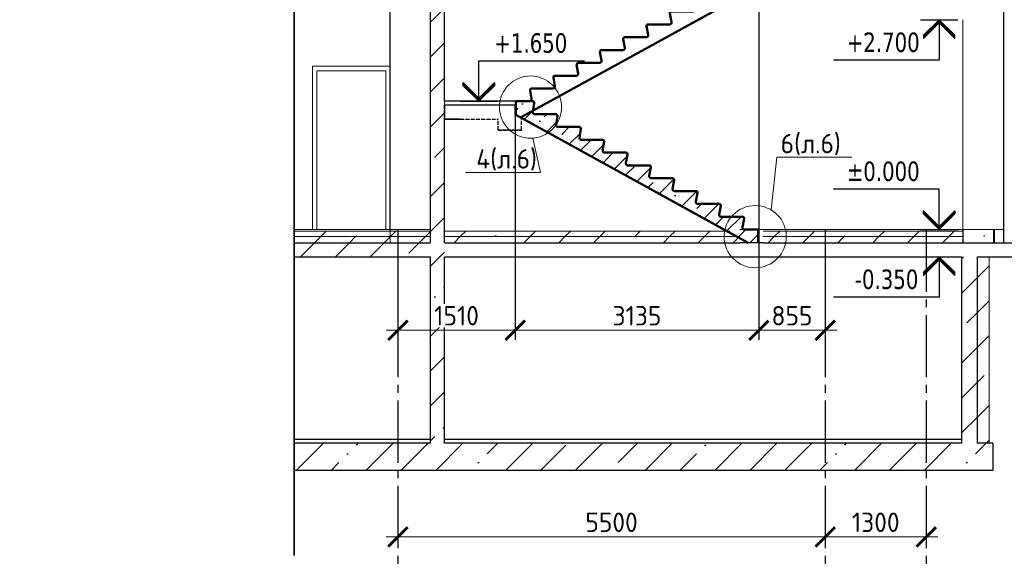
# Model space of a CAD drawing. Header units: millimetres. Extents: x 259029 to 2494469, y -731578 to -57567.
# Tile 28 of 252: x 365440 to 378113, y -698941 to -691998. Entities that reach past the tile are written whole.
import ezdxf
from ezdxf import colors
from ezdxf.entities.mleader import LeaderData, LeaderLine
from ezdxf.math import Vec2, Vec3

# ---------------------------------------------------------------- set-up
doc = ezdxf.new("R2010")
doc.units = ezdxf.units.MM
for name, pattern in [('______2', [270, 200, -70]), ('______5', [1100, 800, -100, 100, -100]), ('Б-1.1 оси$0$Б-1.1 Оси$0$GOST2.303 5', [24, 20, -1.5, 1, -1.5])]:
    doc.linetypes.add(name, pattern=pattern)
doc.layers.get('Defpoints').update_dxf_attribs({"color": 140})
for name, color, linetype, lineweight in [('Standard', 7, 'Continuous', 25), ('Общий01', 7, 'Continuous', 13), ('ОСИ', 151, 'Б-1.1 оси$0$Б-1.1 Оси$0$GOST2.303 5', 9), ('ПЛИТА', 152, 'Continuous', 35), ('РАЗРЕЗЫ', 10, 'Continuous', 60), ('Символы 0.20', 1, 'Continuous', 20), ('Стена', 7, 'Continuous', 50), ('Стена_ бетон не несущ.', 253, 'Continuous', 35), ('Стена_ бетон несущ.', 253, 'Continuous', 70)]:
    doc.layers.add(name, color=color, linetype=linetype, lineweight=lineweight)
doc.styles.add('TAHOMA', font='tahoma.ttf')
doc.styles.add('ГОСТ', font='GOST_Common.ttf')
doc.dimstyles.new('ГОСТ', dxfattribs={"dimscale": 0, "dimtxt": 2.5, "dimasz": 2.5, "dimexe": 1.25, "dimexo": 0.625, "dimtad": 1, "dimdec": 0, "dimtxsty": 'ГОСТ', "dimblk": 'ARCHTICK', "dimcen": 2.5, "dimdle": 1.5, "dimclrd": 256, "dimclre": 256, "dimclrt": 256, "dimadec": 0, "dimazin": 0, "dimtfac": 1, "dimtdec": 0, "dimtmove": 1, "dimatfit": 3, "dimfxl": 2, "dimtfill": 1, "dimlwd": 0, "dimarcsym": 0})
pattern_1 = [(45, (-451920.53, -328833), (-449.0128, 449.0128), []), (45, (-451471.5, -328833), (-449.0128, 449.0128), [793.75, -158.75, 0, -158.75])]

# ---------------------------------------------------------------- blocks, each defined once
blk = doc.blocks.new('_None')
blk = doc.blocks.new('_ArchTick')
at = {"color": 0, "linetype": 'ByBlock', "const_width": 0.15}
blk.add_lwpolyline([(-0.5, -0.5), (0.5, 0.5)], dxfattribs=at)
blk = doc.blocks.new('*D936')
at = {"layer": 'Defpoints', "color": 0, "lineweight": -2, "transparency": 16777216}
for p in [(370308, -698333), (375808, -698333), (375808, -698653)]:
    blk.add_point(p, dxfattribs=at)
at = {"layer": 'РАЗРЕЗЫ', "lineweight": -2, "transparency": 16777216}
for p, q in [((370308, -698395), (370308, -698778)), ((375808, -698395), (375808, -698778))]:
    blk.add_line(p, q, dxfattribs=at)
at = {"layer": 'РАЗРЕЗЫ', "lineweight": 0, "transparency": 16777216}
blk.add_line((370158, -698653), (375958, -698653), dxfattribs=at)
at = {"layer": 'РАЗРЕЗЫ', "lineweight": 0, "transparency": 16777216, "xscale": 250, "yscale": 250, "zscale": 250, "rotation": 180}
blk.add_blockref('_ArchTick', (370308, -698653), dxfattribs=at)
at = {"layer": 'РАЗРЕЗЫ', "lineweight": 0, "transparency": 16777216, "xscale": 250, "yscale": 250, "zscale": 250}
blk.add_blockref('_ArchTick', (375808, -698653), dxfattribs=at)
at = {"layer": 'РАЗРЕЗЫ', "lineweight": -2, "transparency": 16777216, "insert": (373058, -698465), "char_height": 250, "width": 458, "attachment_point": 5, "style": 'ГОСТ', "bg_fill": 3, "box_fill_scale": 1.1, "bg_fill_color": 256, "bg_fill_true_color": 13158600, "bg_fill_transparency": 0}
blk.add_mtext('5500', dxfattribs=at)
blk = doc.blocks.new('COMPLEX_ELEVATIONDIM_13')
at = {"layer": 'Standard', "color": 7, "linetype": 'Continuous', "lineweight": 25}
for p, q in [((11343, 15486), (11823, 15486)), ((11583, 15486), (11383, 15286)), ((11583, 15466), (11383, 15266)), ((11783, 15286), (11583, 15486)), ((11583, 15486), (11583, 14966)), ((11583, 15486), (11583, 15486)), ((11583, 15486), (11583, 15486)), ((11583, 15486), (11583, 15486)), ((11583, 15486), (11583, 15486)), ((11783, 15266), (11583, 15466)), ((11383, 15246), (11583, 15446)), ((11583, 15446), (11783, 15246)), ((11383, 15286), (11383, 15246)), ((11783, 15266), (11783, 15286)), ((11783, 15246), (11783, 15286)), ((11583, 14966), (10223, 14966)), ((11583, 13306), (10223, 13306)), ((11583, 12786), (11583, 13306)), ((11383, 12986), (11383, 13026)), ((11383, 13026), (11583, 12826)), ((11583, 12806), (11383, 13006)), ((11583, 12786), (11383, 12986)), ((11583, 12826), (11783, 13026)), ((11783, 13006), (11583, 12806)), ((11783, 12986), (11583, 12786)), ((11783, 13026), (11783, 13006)), ((11783, 13006), (11783, 12986)), ((11343, 12786), (11823, 12786)), ((11583, 12786), (11583, 12786)), ((11583, 12786), (11583, 12786)), ((11583, 12786), (11583, 12786)), ((11583, 12786), (11583, 12786)), ((11343, 12436), (11823, 12436)), ((11583, 12436), (11383, 12236)), ((11783, 12236), (11583, 12436)), ((11583, 12436), (11583, 11916)), ((11583, 12436), (11583, 12436)), ((11583, 12436), (11583, 12436)), ((11583, 12436), (11583, 12436)), ((11583, 12436), (11583, 12436)), ((11583, 12416), (11383, 12216)), ((11383, 12196), (11583, 12396)), ((11783, 12216), (11583, 12416)), ((11583, 12396), (11783, 12196)), ((11383, 12236), (11383, 12196)), ((11783, 12216), (11783, 12236)), ((11783, 12196), (11783, 12236)), ((11583, 11916), (10223, 11916))]:
    blk.add_line(p, q, dxfattribs=at)
at = {"layer": 'Standard', "color": 7, "linetype": 'Continuous', "lineweight": 25, "char_height": 250, "attachment_point": 7, "style": 'TAHOMA'}
for s, insert, width in [('\\W0.86;+2.700', (10394, 15066), 1028.16), ('\\W0.86;%%p0.000', (10394, 13406), 1028.24), ('\\W0.86;-0.350', (10498, 12016), 923.22)]:
    blk.add_mtext(s, dxfattribs=dict(at, insert=insert, width=width))
blk = doc.blocks.new('*D948')
at = {"layer": 'Defpoints', "color": 0, "lineweight": -2, "transparency": 16777216}
for p in [(374953, -691569), (375808, -695353), (374953, -695994)]:
    blk.add_point(p, dxfattribs=at)
at = {"layer": 'РАЗРЕЗЫ', "lineweight": -2, "transparency": 16777216}
for p, q in [((374953, -691631), (374953, -696119)), ((375808, -695416), (375808, -696119))]:
    blk.add_line(p, q, dxfattribs=at)
at = {"layer": 'РАЗРЕЗЫ', "lineweight": 0, "transparency": 16777216}
blk.add_line((375958, -695994), (374803, -695994), dxfattribs=at)
at = {"layer": 'РАЗРЕЗЫ', "lineweight": 0, "transparency": 16777216, "xscale": 250, "yscale": 250, "zscale": 250, "rotation": 180}
blk.add_blockref('_ArchTick', (374953, -695994), dxfattribs=at)
at = {"layer": 'РАЗРЕЗЫ', "lineweight": 0, "transparency": 16777216, "xscale": 250, "yscale": 250, "zscale": 250}
blk.add_blockref('_ArchTick', (375808, -695994), dxfattribs=at)
at = {"layer": 'РАЗРЕЗЫ', "lineweight": -2, "transparency": 16777216, "insert": (375380, -695807), "char_height": 250, "attachment_point": 5, "style": 'ГОСТ', "bg_fill": 3, "box_fill_scale": 1.1, "bg_fill_color": 256, "bg_fill_true_color": 13158600, "bg_fill_transparency": 0}
blk.add_mtext('855', dxfattribs=at)
blk = doc.blocks.new('*D949')
at = {"layer": 'Defpoints', "color": 0, "lineweight": -2, "transparency": 16777216}
for p in [(374953, -691574), (371818, -693706), (371818, -695994)]:
    blk.add_point(p, dxfattribs=at)
at = {"layer": 'РАЗРЕЗЫ', "lineweight": -2, "transparency": 16777216}
for p, q in [((374953, -691636), (374953, -696119)), ((371818, -693769), (371818, -696119))]:
    blk.add_line(p, q, dxfattribs=at)
at = {"layer": 'РАЗРЕЗЫ', "lineweight": 0, "transparency": 16777216}
blk.add_line((375103, -695994), (371668, -695994), dxfattribs=at)
at = {"layer": 'РАЗРЕЗЫ', "lineweight": 0, "transparency": 16777216, "xscale": 250, "yscale": 250, "zscale": 250, "rotation": 180}
blk.add_blockref('_ArchTick', (371818, -695994), dxfattribs=at)
at = {"layer": 'РАЗРЕЗЫ', "lineweight": 0, "transparency": 16777216, "xscale": 250, "yscale": 250, "zscale": 250}
blk.add_blockref('_ArchTick', (374953, -695994), dxfattribs=at)
at = {"layer": 'РАЗРЕЗЫ', "lineweight": -2, "transparency": 16777216, "insert": (373385, -695807), "char_height": 250, "attachment_point": 5, "style": 'ГОСТ', "bg_fill": 3, "box_fill_scale": 1.1, "bg_fill_color": 256, "bg_fill_true_color": 13158600, "bg_fill_transparency": 0}
blk.add_mtext('3135', dxfattribs=at)
blk = doc.blocks.new('*D950')
at = {"layer": 'Defpoints', "color": 0, "lineweight": -2, "transparency": 16777216}
for p in [(371818, -693170), (370308, -695271), (370308, -695994)]:
    blk.add_point(p, dxfattribs=at)
at = {"layer": 'РАЗРЕЗЫ', "lineweight": -2, "transparency": 16777216}
for p, q in [((371818, -693232), (371818, -696119)), ((370308, -695334), (370308, -696119))]:
    blk.add_line(p, q, dxfattribs=at)
at = {"layer": 'РАЗРЕЗЫ', "lineweight": 0, "transparency": 16777216}
blk.add_line((371968, -695994), (370158, -695994), dxfattribs=at)
at = {"layer": 'РАЗРЕЗЫ', "lineweight": 0, "transparency": 16777216, "xscale": 250, "yscale": 250, "zscale": 250, "rotation": 180}
blk.add_blockref('_ArchTick', (370308, -695994), dxfattribs=at)
at = {"layer": 'РАЗРЕЗЫ', "lineweight": 0, "transparency": 16777216, "xscale": 250, "yscale": 250, "zscale": 250}
blk.add_blockref('_ArchTick', (371818, -695994), dxfattribs=at)
at = {"layer": 'РАЗРЕЗЫ', "lineweight": -2, "transparency": 16777216, "insert": (371063, -695807), "char_height": 250, "attachment_point": 5, "style": 'ГОСТ', "bg_fill": 3, "box_fill_scale": 1.1, "bg_fill_color": 256, "bg_fill_true_color": 13158600, "bg_fill_transparency": 0}
blk.add_mtext('1510', dxfattribs=at)
blk = doc.blocks.new('выаыв')
at = {"layer": 'Standard', "color": 7, "linetype": '______2', "lineweight": 30}
for p, q in [((483017, -472887), (483017, -472378)), ((486656, -473099), (486656, -472378)), ((482696, -473063), (483017, -472887)), ((482696, -473659), (482696, -473063)), ((482696, -473659), (482696, -473279)), ((483896, -473659), (483896, -473099)), ((486656, -473099), (483896, -473099)), ((483896, -473659), (482696, -473659)), ((483896, -473659), (482696, -473659)), ((482696, -473659), (483896, -473659)), ((483896, -473659), (482696, -473659))]:
    blk.add_line(p, q, dxfattribs=at)
at = {"layer": 'ПЛИТА', "color": 0, "lineweight": 30}
blk.add_line((483017, -472378), (486656, -472378), dxfattribs=at)
blk = doc.blocks.new('НОВЫЙ')
at = {"layer": 'Standard', "color": 5, "linetype": 'Continuous', "lineweight": 50, "transparency": 33554687}
for p, q in [((381795, -472257), (381776, -472146)), ((381796, -472122), (382011, -472122)), ((382011, -472122), (381835, -472122)), ((382011, -472122), (382011, -472298)), ((381496, -472287), (381771, -472287)), ((378952, -473979), (382011, -472298)), ((381495, -472422), (381476, -472311)), ((381195, -472587), (381176, -472476)), ((381196, -472452), (381471, -472452)), ((380895, -472752), (380876, -472641)), ((380896, -472617), (381171, -472617)), ((380596, -472782), (380871, -472782)), ((380595, -472917), (380576, -472806)), ((380295, -473082), (380276, -472971)), ((380296, -472947), (380571, -472947)), ((379995, -473247), (379976, -473136)), ((379996, -473112), (380271, -473112)), ((379695, -473412), (379676, -473301)), ((379696, -473277), (379971, -473277)), ((379395, -473577), (379376, -473466)), ((379396, -473442), (379671, -473442)), ((379095, -473742), (379076, -473631)), ((379096, -473607), (379371, -473607)), ((378895, -473772), (378895, -473837)), ((378895, -473772), (378895, -473948)), ((378895, -473772), (379071, -473772))]:
    blk.add_line(p, q, dxfattribs=at)
for centre, radius, start, end in [((381796, -472142), 20, 90, 191.3099), ((381496, -472307), 20, 90, 191.3099), ((381771, -472262), 25, 270, 11.3099), ((381196, -472472), 20, 90, 191.3099), ((381471, -472427), 25, 270, 11.3099), ((380896, -472637), 20, 90, 191.3099), ((381171, -472592), 25, 270, 11.3099), ((380596, -472802), 20, 90, 191.3099), ((380871, -472757), 25, 270, 11.3099), ((380571, -472922), 25, 270, 11.3099), ((380296, -472967), 20, 90, 191.3099), ((379996, -473132), 20, 90, 191.3099), ((380271, -473087), 25, 270, 11.3099), ((379696, -473297), 20, 90, 191.3099), ((379971, -473252), 25, 270, 11.3099), ((379671, -473417), 25, 270, 11.3099), ((379396, -473462), 20, 90, 191.3099), ((379096, -473627), 20, 90, 191.3099), ((379371, -473582), 25, 270, 11.3099), ((379071, -473747), 25, 270, 11.3099)]:
    blk.add_arc(centre, radius, start, end, dxfattribs=at)
at = {"layer": 'РАЗРЕЗЫ', "color": 5, "lineweight": 35}
for p, q in [((382011, -472298), (382011, -472122)), ((382011, -472298), (382011, -472298)), ((378895, -473948), (378895, -473772)), ((378952, -473979), (378895, -473948))]:
    blk.add_line(p, q, dxfattribs=at)
blk = doc.blocks.new('*D941')
at = {"layer": 'Defpoints', "color": 0, "lineweight": -2, "transparency": 16777216}
for p in [(370308, -698333), (375808, -698333), (375808, -698653)]:
    blk.add_point(p, dxfattribs=at)
at = {"layer": 'РАЗРЕЗЫ', "lineweight": -2, "transparency": 16777216}
for p, q in [((370308, -698395), (370308, -698778)), ((375808, -698395), (375808, -698778))]:
    blk.add_line(p, q, dxfattribs=at)
at = {"layer": 'РАЗРЕЗЫ', "lineweight": 0, "transparency": 16777216}
blk.add_line((370158, -698653), (375958, -698653), dxfattribs=at)
at = {"layer": 'РАЗРЕЗЫ', "lineweight": 0, "transparency": 16777216, "xscale": 250, "yscale": 250, "zscale": 250, "rotation": 180}
blk.add_blockref('_ArchTick', (370308, -698653), dxfattribs=at)
at = {"layer": 'РАЗРЕЗЫ', "lineweight": 0, "transparency": 16777216, "xscale": 250, "yscale": 250, "zscale": 250}
blk.add_blockref('_ArchTick', (375808, -698653), dxfattribs=at)
at = {"layer": 'РАЗРЕЗЫ', "lineweight": 0, "transparency": 16777216, "insert": (373058, -698465), "char_height": 250, "width": 458, "attachment_point": 5, "style": 'ГОСТ', "bg_fill": 3, "box_fill_scale": 1.1, "bg_fill_color": 256, "bg_fill_true_color": 13158600, "bg_fill_transparency": 0}
blk.add_mtext('5500', dxfattribs=at)
blk = doc.blocks.new('*D942')
at = {"layer": 'Defpoints', "color": 0, "lineweight": -2, "transparency": 16777216}
for p in [(375808, -698333), (377108, -698274), (377108, -698653)]:
    blk.add_point(p, dxfattribs=at)
at = {"layer": 'РАЗРЕЗЫ', "lineweight": -2, "transparency": 16777216}
for p, q in [((377108, -698337), (377108, -698778)), ((375808, -698395), (375808, -698778))]:
    blk.add_line(p, q, dxfattribs=at)
at = {"layer": 'РАЗРЕЗЫ', "lineweight": 0, "transparency": 16777216}
blk.add_line((375658, -698653), (377258, -698653), dxfattribs=at)
at = {"layer": 'РАЗРЕЗЫ', "lineweight": 0, "transparency": 16777216, "xscale": 250, "yscale": 250, "zscale": 250, "rotation": 180}
blk.add_blockref('_ArchTick', (375808, -698653), dxfattribs=at)
at = {"layer": 'РАЗРЕЗЫ', "lineweight": 0, "transparency": 16777216, "xscale": 250, "yscale": 250, "zscale": 250}
blk.add_blockref('_ArchTick', (377108, -698653), dxfattribs=at)
at = {"layer": 'РАЗРЕЗЫ', "lineweight": 0, "transparency": 16777216, "insert": (376458, -698465), "char_height": 250, "width": 458, "attachment_point": 5, "style": 'ГОСТ', "bg_fill": 3, "box_fill_scale": 1.1, "bg_fill_color": 256, "bg_fill_true_color": 13158600, "bg_fill_transparency": 0}
blk.add_mtext('1300', dxfattribs=at)

msp = doc.modelspace()

# ---------------------------------------------------------------- hatches: boundary and pattern name
at = {"layer": 'Стена_ бетон несущ.', "linetype": 'Continuous', "lineweight": 25}
h = msp.add_hatch(dxfattribs=at)
h.set_pattern_fill('ANSI35', scale=100, style=0)
h.set_pattern_definition(pattern_1)
h.paths.add_polyline_path([(370907.7, -694867.9), (370907.7, -691677.9), (370727.7, -691677.9), (370727.7, -694867.9)])
at = {"layer": 'Стена_ бетон несущ.', "linetype": 'Continuous', "lineweight": 13}
h = msp.add_hatch(dxfattribs=at)
h.set_pattern_fill('ANSI35', scale=100, style=0)
h.set_pattern_definition(pattern_1)
h.paths.add_polyline_path([(368972.5, -694717.9), (368972.5, -694787.9), (370727.7, -694787.9), (370727.7, -694717.9)])
h = msp.add_hatch(dxfattribs=at)
h.set_pattern_fill('ANSI35', scale=100, style=0)
h.set_pattern_definition(pattern_1)
h.paths.add_polyline_path([(368972.5, -694787.9), (368972.5, -694867.9), (370727.7, -694867.9), (370727.7, -694787.9)])
h = msp.add_hatch(dxfattribs=at)
h.set_pattern_fill('ANSI35', scale=100, style=0)
h.set_pattern_definition(pattern_1)
h.paths.add_polyline_path([(370907.7, -694787.9), (374707.7, -694787.9), (374580.4, -694717.9), (370907.7, -694717.9)], flags=0)
h = msp.add_hatch(dxfattribs=at)
h.set_pattern_fill('ANSI35', scale=100, style=0)
h.set_pattern_definition(pattern_1)
h.paths.add_polyline_path([(370907.7, -694787.9), (370907.7, -694867.9), (374707.7, -694867.9), (374707.7, -694787.9)], flags=0)
h = msp.add_hatch(dxfattribs=at)
h.set_pattern_fill('ANSI35', scale=100, style=0)
h.set_pattern_definition(pattern_1)
h.paths.add_polyline_path([(375007.7, -694787.9), (377577.7, -694787.9), (377577.7, -694717.9), (375007.7, -694717.9)], flags=0)
h = msp.add_hatch(dxfattribs=at)
h.set_pattern_fill('ANSI35', scale=100, style=0)
h.set_pattern_definition(pattern_1)
h.paths.add_polyline_path([(375007.7, -694867.9), (377577.7, -694867.9), (377577.7, -694787.9), (375007.7, -694787.9)], flags=0)
h = msp.add_hatch(dxfattribs=at)
h.set_pattern_fill('ANSI35', color=9, scale=100, style=0)
h.set_pattern_definition(pattern_1)
h.paths.add_polyline_path([(377577.7, -694867.9), (377977.7, -694867.9), (377977.7, -694697.9), (377577.7, -694697.9)], flags=0)
at = {"layer": 'Стена_ бетон несущ.', "linetype": 'Continuous', "lineweight": 25}
h = msp.add_hatch(dxfattribs=at)
h.set_pattern_fill('ANSI35', scale=100, style=0)
h.set_pattern_definition(pattern_1)
h.paths.add_polyline_path([(368972.5, -694867.9), (368972.5, -695047.9), (370727.7, -695047.9), (370727.7, -697447.9), (368972.5, -697447.9), (368972.5, -697797.9), (377965.5, -697797.9), (377965.5, -697447.9), (377767.7, -697447.9), (377767.7, -695047.9), (377567.7, -695047.9), (377567.7, -697447.9), (370907.7, -697447.9), (370907.7, -694867.9)])
at = {"layer": 'Стена_ бетон несущ.', "linetype": 'Continuous', "lineweight": 13}
h = msp.add_hatch(dxfattribs=at)
h.set_pattern_fill('ANSI35', scale=100, style=0)
h.set_pattern_definition(pattern_1)
h.paths.add_polyline_path([(377917.7, -697447.9), (377917.7, -695047.9), (377767.7, -695047.9), (377767.7, -697447.9)], flags=0)

# ---------------------------------------------------------------- linework, layer by layer
at = {"layer": 'Standard', "color": 7, "linetype": 'Continuous', "lineweight": 25}
for p, q in [((370907.7, -693047.9), (370907.7, -691497.9)), ((370727.7, -694867.9), (370727.7, -691677.9)), ((371349.6, -693047.9), (371349.6, -692527.9)), ((371349.6, -692527.9), (372709.6, -692527.9)), ((371149.6, -692847.9), (371149.6, -692807.9)), ((371149.6, -692807.9), (371349.6, -693007.9)), ((371349.6, -693027.9), (371149.6, -692827.9)), ((371349.6, -693047.9), (371149.6, -692847.9)), ((371349.6, -693007.9), (371549.6, -692807.9)), ((371549.6, -692827.9), (371349.6, -693027.9)), ((371549.6, -692847.9), (371349.6, -693047.9)), ((371549.6, -692807.9), (371549.6, -692827.9)), ((371549.6, -692827.9), (371549.6, -692847.9)), ((371109.6, -693047.9), (371589.6, -693047.9)), ((370907.7, -694867.9), (370907.7, -693197.9)), ((370727.7, -697447.9), (370727.7, -695047.9)), ((370907.7, -697447.9), (370907.7, -695047.9))]:
    msp.add_line(p, q, dxfattribs=at)
at = {"layer": 'Standard', "color": 7, "linetype": 'Continuous', "lineweight": 13}
for p, q in [((370151.7, -692653.9), (369263.7, -692653.9)), ((369263.7, -692653.9), (369263.7, -694697.9)), ((370151.7, -694697.9), (370151.7, -692653.9))]:
    msp.add_line(p, q, dxfattribs=at)
at = {"layer": 'Общий01', "color": 7, "linetype": 'Continuous', "lineweight": 13}
for p, q in [((370727.7, -694697.9), (368972.5, -694697.9)), ((378107.7, -694697.9), (374707.7, -694697.9))]:
    msp.add_line(p, q, dxfattribs=at)
at = {"layer": 'Общий01', "color": 7, "linetype": 'Continuous', "lineweight": 25}
for p, q in [((368972.5, -694867.9), (370727.7, -694867.9)), ((370907.7, -694867.9), (374707.7, -694867.9)), ((375007.7, -694867.9), (380307.7, -694867.9)), ((368972.5, -695047.9), (370727.7, -695047.9)), ((370907.7, -695047.9), (377567.7, -695047.9)), ((377767.7, -695047.9), (380307.7, -695047.9))]:
    msp.add_line(p, q, dxfattribs=at)
at = {"layer": 'ОСИ', "color": 16, "linetype": '______5', "lineweight": 25}
for p, q in [((370307.7, -694697.9), (370307.7, -699487.7)), ((375807.7, -694697.9), (375807.7, -699487.7)), ((377107.7, -694697.7), (377107.7, -699487.5))]:
    msp.add_line(p, q, dxfattribs=at)
at = {"layer": 'ПЛИТА', "color": 0}
msp.add_line((368972.5, -671472.3), (368972.5, -698892.9), dxfattribs=at)
at = {"layer": 'ПЛИТА', "color": 0, "lineweight": 0}
msp.add_line((370907.7, -693097.9), (370907.7, -693047.9), dxfattribs=at)
at = {"layer": 'Стена', "color": 34, "linetype": 'Continuous', "lineweight": 25}
for p, q in [((378107.7, -694867.9), (378107.7, -691677.9)), ((377987.7, -694867.9), (377987.7, -694697.9))]:
    msp.add_line(p, q, dxfattribs=at)
at = {"layer": 'Стена', "color": 7, "linetype": 'Continuous', "lineweight": 25}
for p, q in [((371827.4, -693048.1), (370907.7, -693047.9)), ((370907.7, -693097.9), (370907.7, -693197.9)), ((377567.7, -697447.9), (377567.7, -695047.9)), ((377767.7, -697447.9), (377767.7, -695047.9)), ((370727.7, -697397.9), (368972.5, -697397.9)), ((370727.7, -697447.9), (368972.5, -697447.9)), ((377567.7, -697397.9), (370907.7, -697397.9)), ((377567.7, -697447.9), (370907.7, -697447.9)), ((377965.5, -697447.9), (377767.7, -697447.9)), ((377965.5, -697447.9), (377965.5, -697797.9)), ((377965.5, -697797.9), (368972.5, -697797.9))]:
    msp.add_line(p, q, dxfattribs=at)
at = {"layer": 'Стена', "color": 7, "linetype": 'Continuous', "lineweight": 13}
for p, q in [((368972.5, -694717.9), (370727.7, -694717.9)), ((368972.5, -694787.9), (370727.7, -694787.9)), ((370907.7, -694717.9), (374580.4, -694717.9)), ((370907.7, -694787.9), (374707.7, -694787.9)), ((375007.7, -694717.9), (377577.7, -694717.9)), ((375007.7, -694787.9), (377577.7, -694787.9))]:
    msp.add_line(p, q, dxfattribs=at)
at = {"layer": 'Стена_ бетон не несущ.', "color": 45, "linetype": 'Continuous', "lineweight": 25}
msp.add_line((370207.7, -694697.9), (370207.7, -691677.9), dxfattribs=at)
at = {"layer": 'Стена_ бетон не несущ.', "color": 7, "linetype": 'Continuous', "lineweight": 13}
for p, q in [((370207.7, -692597.9), (369207.7, -692597.9)), ((369207.7, -692597.9), (369207.7, -694697.9)), ((370207.7, -694867.9), (370207.7, -692597.9))]:
    msp.add_line(p, q, dxfattribs=at)
at = {"layer": 'Стена_ бетон несущ.', "color": 9, "linetype": 'Continuous', "lineweight": 13}
msp.add_line((377577.7, -691997.9), (377577.7, -694697.9), dxfattribs=at)
at = {"layer": 'Стена_ бетон несущ.', "color": 7, "linetype": 'Continuous', "lineweight": 13}
for p, q in [((375937.7, -694697.9), (377577.7, -694697.9)), ((377917.7, -697447.9), (377917.7, -695047.9))]:
    msp.add_line(p, q, dxfattribs=at)
at = {"layer": 'Стена_ бетон несущ.', "color": 9, "linetype": 'Continuous', "lineweight": 25}
for p, q in [((377577.7, -694697.9), (377577.7, -694867.9)), ((377977.7, -694867.9), (377977.7, -694697.9))]:
    msp.add_line(p, q, dxfattribs=at)

# ---------------------------------------------------------------- block references
at = {"layer": 'Standard', "color": 7, "linetype": 'Continuous', "lineweight": 25}
msp.add_blockref('COMPLEX_ELEVATIONDIM_13', (365691, -707483.9), dxfattribs=at)

# ---------------------------------------------------------------- texts
at = {"layer": 'Standard', "color": 7, "linetype": 'Continuous', "lineweight": 25, "insert": (371549.6, -692427.9), "char_height": 250, "width": 1028.162, "attachment_point": 7, "style": 'TAHOMA'}
msp.add_mtext('\\W0.86;+1.650', dxfattribs=at)

# ---------------------------------------------------------------- leaders
at = {"layer": 'Символы 0.20'}
ml = msp.add_multileader_mtext('Standard', dxfattribs=at)
ml.set_content('3(л.6)', color=256, style='ГОСТ')
ml.set_leader_properties(color=256, linetype='ByLayer', lineweight=-1)
ml.set_arrow_properties(name='NONE')
ml.build(insert=Vec2(0, 0))
ml.multileader.update_dxf_attribs({"text_left_attachment_type": 6, "text_right_attachment_type": 6, "dogleg_length": 0.25, "arrow_head_size": 200, "scale": 100})
ctx = ml.context
ctx.base_point, ctx.scale, ctx.char_height, ctx.arrow_head_size, ctx.landing_gap_size, ctx.plane_origin = Vec3(354446.4, -693963.9), 100, 250, 200, 25, Vec3(354739, -694233.9)
ctx.left_attachment, ctx.right_attachment = 6, 6
notes = []
notes.append((ctx, [(0, (1, 1, 0), (354421.4, -693963.9), (1, 0), 25, [(0, [(353536.5, -693370.7)], 0, [])])]))
ctx.mtext.insert, ctx.mtext.width, ctx.mtext.defined_height, ctx.mtext.flow_direction = Vec3(354471.4, -693663.9), 1094.387, 742.8, 5
for ctx, leaders in notes:
    for number, flags, end, landing, length, lines in leaders:
        leader = LeaderData()
        leader.index, (leader.has_last_leader_line, leader.has_dogleg_vector, leader.attachment_direction) = number, flags
        leader.last_leader_point, leader.dogleg_vector, leader.dogleg_length = Vec3(end), Vec3(landing), length
        for number, points, colour, breaks in lines:
            line = LeaderLine()
            line.index, line.vertices, line.color, line.breaks = number, Vec3.list(points), colors.encode_raw_color(colour), breaks
            leader.lines.append(line)
        ctx.leaders.append(leader)

# ---------------------------------------------------------------- next in the draw order: dimensions: what is measured, and where the dimension line sits
at = {"layer": 'РАЗРЕЗЫ', "color": 0, "lineweight": -2}
for base, p1, p2, picture, middle in [((374953.1, -695994.2), (375807.7, -695353.1), (374953.1, -691568.6), '*D948', (375380.4, -695806.7)), ((375807.7, -698652.8), (370307.7, -698332.8), (375807.7, -698332.8), '*D936', (373057.7, -698465.3))]:
    dim = msp.add_linear_dim(base=base, p1=p1, p2=p2, dimstyle='ГОСТ', override={"dimscale": 100, "dimtix": 0, "dimtofl": 1, "dimtmove": 1, "dimatfit": 3}, dxfattribs=at)
    dim.commit()
    dim.dimension.update_dxf_attribs({"geometry": picture, "text_midpoint": middle})

# ---------------------------------------------------------------- next in the draw order: linework, layer by layer
at = {"layer": 'ОСИ', "color": 16, "linetype": '______5', "lineweight": 25}
msp.add_line((375807.7, -694697.9), (375807.7, -699487.7), dxfattribs=at)

# ---------------------------------------------------------------- next in the draw order: dimensions: what is measured, and where the dimension line sits
at = {"layer": 'РАЗРЕЗЫ', "color": 0, "lineweight": -2}
dim = msp.add_linear_dim(base=(371817.8, -695994.2), p1=(374953.1, -691574), p2=(371817.8, -693706.5), dimstyle='ГОСТ', override={"dimscale": 100, "dimtix": 0, "dimtofl": 1, "dimtmove": 1, "dimatfit": 3}, dxfattribs=at)
dim.commit()
dim.dimension.update_dxf_attribs({"geometry": '*D949', "text_midpoint": (373385.5, -695806.7)})

# ---------------------------------------------------------------- next in the draw order: linework, layer by layer
at = {"layer": 'Standard', "color": 5, "linetype": 'Continuous', "lineweight": 50, "transparency": 33554687}
for p, q in [((372043.1, -693048.1), (371827.4, -693047.9)), ((371827.4, -693048.1), (372003.6, -693048.1)), ((372043.4, -693183.2), (372062.7, -693072)), ((372343.1, -693213.1), (372068, -693213.1)), ((372343.4, -693348.2), (372362.7, -693237)), ((372643.1, -693378.1), (372368, -693378.1)), ((372643.4, -693513.2), (372662.7, -693402)), ((372943.1, -693543.1), (372668, -693543.1)), ((372943.4, -693678.2), (372962.7, -693567)), ((373243.1, -693708.1), (372968, -693708.1)), ((373243.4, -693843.2), (373262.7, -693732)), ((373543.1, -693873.1), (373268, -693873.1)), ((373543.4, -694008.2), (373562.7, -693897)), ((373843.1, -694038.1), (373568, -694038.1)), ((373843.4, -694173.2), (373862.7, -694062)), ((374143.1, -694203.1), (373868, -694203.1)), ((374143.4, -694338.2), (374162.7, -694227)), ((374443.1, -694368.1), (374168, -694368.1)), ((374443.4, -694503.2), (374462.7, -694392)), ((374743.1, -694533.1), (374468, -694533.1)), ((374743.4, -694668.2), (374762.7, -694557)), ((374944.1, -694698.1), (374768, -694698.1)), ((374944.1, -694698.1), (374943.9, -694762.9)), ((374944.1, -694698.1), (374944.1, -694867.9))]:
    msp.add_line(p, q, dxfattribs=at)
for centre, radius, start, end in [((372043.1, -693068.1), 20, 348.69007, 90), ((372068, -693188.1), 25, 168.69007, 270), ((372343.1, -693233.1), 20, 348.69007, 90), ((372368, -693353.1), 25, 168.69007, 270), ((372643.1, -693398.1), 20, 348.69007, 90), ((372668, -693518.1), 25, 168.69007, 270), ((372943.1, -693563.1), 20, 348.69007, 90), ((372968, -693683.1), 25, 168.69007, 270), ((373243.1, -693728.1), 20, 348.69007, 90), ((373268, -693848.1), 25, 168.69007, 270), ((373543.1, -693893.1), 20, 348.69007, 90), ((373568, -694013.1), 25, 168.69007, 270), ((373843.1, -694058.1), 20, 348.69007, 90), ((373868, -694178.1), 25, 168.69007, 270), ((374143.1, -694223.1), 20, 348.69007, 90), ((374168, -694343.1), 25, 168.69007, 270), ((374443.1, -694388.1), 20, 348.69007, 90), ((374468, -694508.1), 25, 168.69007, 270), ((374743.1, -694553.1), 20, 348.69007, 90), ((374768, -694673.1), 25, 168.69007, 270)]:
    msp.add_arc(centre, radius, start, end, dxfattribs=at)
at = {"layer": 'РАЗРЕЗЫ', "color": 5, "lineweight": 35}
msp.add_line((374944.1, -694867.9), (374944.1, -694698.1), dxfattribs=at)
at = {"layer": 'РАЗРЕЗЫ', "color": 2, "lineweight": -2}
msp.add_line((375007.7, -694867.9), (374707.7, -694867.9), dxfattribs=at)
at = {"layer": 'Символы 0.20'}
msp.add_circle((374907, -694789.7), 400, dxfattribs=at)

# ---------------------------------------------------------------- next in the draw order: dimensions: what is measured, and where the dimension line sits
at = {"layer": 'РАЗРЕЗЫ', "color": 0, "lineweight": -2}
dim = msp.add_linear_dim(base=(370307.7, -695994.2), p1=(371817.8, -693169.9), p2=(370307.7, -695271.1), dimstyle='ГОСТ', override={"dimscale": 100, "dimtix": 0, "dimtofl": 1, "dimtmove": 1, "dimatfit": 3}, dxfattribs=at)
dim.commit()
dim.dimension.update_dxf_attribs({"geometry": '*D950', "text_midpoint": (371062.7, -695806.7)})

# ---------------------------------------------------------------- next in the draw order: leaders
at = {"layer": 'Символы 0.20'}
ml = msp.add_multileader_mtext('Standard', dxfattribs=at)
ml.set_content('6(л.6)', color=256, style='ГОСТ')
ml.set_leader_properties(color=256, linetype='ByLayer', lineweight=-1)
ml.set_arrow_properties(name='NONE')
ml.build(insert=Vec2(0, 0))
ml.multileader.update_dxf_attribs({"text_left_attachment_type": 6, "text_right_attachment_type": 6, "dogleg_length": 0.25, "arrow_head_size": 200, "scale": 100})
ctx = ml.context
ctx.base_point, ctx.scale, ctx.char_height, ctx.arrow_head_size, ctx.landing_gap_size, ctx.plane_origin = Vec3(375208.8, -693766.9), 100, 250, 200, 25, Vec3(376423, -695901.3)
ctx.left_attachment, ctx.right_attachment = 6, 6
notes = []
notes.append((ctx, [(0, (1, 1, 0), (375183.8, -693766.9), (1, 0), 25, [(0, [(375112, -694446.2)], 0, [])])]))
ctx.mtext.insert, ctx.mtext.width, ctx.mtext.flow_direction = Vec3(375233.8, -693466.9), 792.21, 5
for ctx, leaders in notes:
    for number, flags, end, landing, length, lines in leaders:
        leader = LeaderData()
        leader.index, (leader.has_last_leader_line, leader.has_dogleg_vector, leader.attachment_direction) = number, flags
        leader.last_leader_point, leader.dogleg_vector, leader.dogleg_length = Vec3(end), Vec3(landing), length
        for number, points, colour, breaks in lines:
            line = LeaderLine()
            line.index, line.vertices, line.color, line.breaks = number, Vec3.list(points), colors.encode_raw_color(colour), breaks
            leader.lines.append(line)
        ctx.leaders.append(leader)

# ---------------------------------------------------------------- next in the draw order: hatches: boundary and pattern name
at = {"layer": 'РАЗРЕЗЫ', "lineweight": -2}
h = msp.add_hatch(dxfattribs=at)
h.set_pattern_fill('ANSI35', color=256, scale=50)
h.set_pattern_definition([(45, (-147203.78, -219652.95), (-224.5064, 224.5064), []), (45, (-146979.27, -219652.95), (-224.5064, 224.5064), [396.875, -79.375, 0, -79.375])])
edge = h.paths.add_edge_path()
edge.add_line((374818.1, -694867.9), (374944.1, -694867.9))
edge.add_line((374944.1, -694867.9), (374944.1, -694698.1))
edge.add_line((374944.1, -694698.1), (374768, -694698.1))
edge.add_arc((374768, -694673.1), 25, 171.67817, 270, ccw=False)
edge.add_line((374743.2, -694669.5), (374762.9, -694556))
edge.add_arc((374743.1, -694553.1), 20, 351.67817, 450)
edge.add_line((374743.1, -694533.1), (374468, -694533.1))
edge.add_arc((374468, -694508.1), 25, 171.67817, 270, ccw=False)
edge.add_line((374443.2, -694504.5), (374462.9, -694391))
edge.add_arc((374443.1, -694388.1), 20, 351.67817, 450)
edge.add_line((374443.1, -694368.1), (374168, -694368.1))
edge.add_arc((374168, -694343.1), 25, 171.67817, 270, ccw=False)
edge.add_line((374143.2, -694339.5), (374162.9, -694226))
edge.add_arc((374143.1, -694223.1), 20, 351.67817, 450)
edge.add_line((374143.1, -694203.1), (373868, -694203.1))
edge.add_arc((373868, -694178.1), 25, 171.67817, 270, ccw=False)
edge.add_line((373843.2, -694174.5), (373862.9, -694061))
edge.add_arc((373843.1, -694058.1), 20, 351.67817, 450)
edge.add_line((373843.1, -694038.1), (373568, -694038.1))
edge.add_arc((373568, -694013.1), 25, 171.67817, 270, ccw=False)
edge.add_line((373543.2, -694009.5), (373562.9, -693896))
edge.add_arc((373543.1, -693893.1), 20, 351.67817, 450)
edge.add_line((373543.1, -693873.1), (373268, -693873.1))
edge.add_arc((373268, -693848.1), 25, 171.67817, 270, ccw=False)
edge.add_line((373243.2, -693844.5), (373262.9, -693731))
edge.add_arc((373243.1, -693728.1), 20, 351.67817, 450)
edge.add_line((373243.1, -693708.1), (372968, -693708.1))
edge.add_arc((372968, -693683.1), 25, 171.67817, 270, ccw=False)
edge.add_line((372943.2, -693679.5), (372962.9, -693566))
edge.add_arc((372943.1, -693563.1), 20, 351.67817, 450)
edge.add_line((372943.1, -693543.1), (372668, -693543.1))
edge.add_arc((372668, -693518.1), 25, 171.67817, 270, ccw=False)
edge.add_line((372643.2, -693514.5), (372662.9, -693401))
edge.add_arc((372643.1, -693398.1), 20, 351.67817, 450)
edge.add_line((372643.1, -693378.1), (372368, -693378.1))
edge.add_arc((372368, -693353.1), 25, 171.67817, 270, ccw=False)
edge.add_line((372343.2, -693349.5), (372362.9, -693236))
edge.add_arc((372343.1, -693233.1), 20, 351.67817, 450)
edge.add_line((372343.1, -693213.1), (372068, -693213.1))
edge.add_arc((372068, -693188.1), 25, 171.67817, 270, ccw=False)
edge.add_line((372043.2, -693184.5), (372062.9, -693071))
edge.add_arc((372043.1, -693068.1), 20, 351.67817, 449.95526)
edge.add_line((372043.1, -693048.1), (371827.4, -693047.9))
edge.add_line((371827.4, -693047.9), (371827.4, -693223.8))
edge.add_line((371827.4, -693223.8), (374818.1, -694867.9))

# ---------------------------------------------------------------- next in the draw order: linework, layer by layer
at = {"color": 0}
msp.add_line((370907.7, -693097.9), (370907.7, -693277.9), dxfattribs=at)
at = {"layer": 'Standard', "color": 5, "linetype": 'Continuous', "lineweight": 50, "transparency": 33554687}
for p in [(371827.4, -693048.1), (374818.1, -694867.9)]:
    msp.add_line(p, (371827.4, -693223.8), dxfattribs=at)
at = {"layer": 'ОСИ', "color": 16, "linetype": '______5', "lineweight": 25}
msp.add_line((370307.7, -694697.9), (370307.7, -699487.7), dxfattribs=at)
at = {"layer": 'ПЛИТА', "color": 0}
msp.add_line((371107.7, -693277.9), (370907.7, -693277.9), dxfattribs=at)
at = {"layer": 'РАЗРЕЗЫ', "color": 5, "lineweight": 35}
for q in [(371827.4, -693048.1), (371827.4, -693223.8)]:
    msp.add_line((371827.4, -693223.8), q, dxfattribs=at)
at = {"layer": 'Символы 0.20'}
msp.add_circle((372015.1, -693122.3), 400, dxfattribs=at)

# ---------------------------------------------------------------- next in the draw order: block references
at = {"layer": 'РАЗРЕЗЫ', "color": 2, "lineweight": -2}
msp.add_blockref('НОВЫЙ', (-7067.3, -219276.2), dxfattribs=at)
at = {"layer": 'РАЗРЕЗЫ', "color": 2, "lineweight": -2, "xscale": -0.25, "yscale": 0.25, "zscale": 0.25}
msp.add_blockref('выаыв', (492571.8, -575003.3), dxfattribs=at)

# ---------------------------------------------------------------- next in the draw order: leaders
at = {"layer": 'Символы 0.20'}
ml = msp.add_multileader_mtext('Standard', dxfattribs=at)
ml.set_content('4(л.6)', color=256, style='ГОСТ')
ml.set_leader_properties(color=256, linetype='ByLayer', lineweight=-1)
ml.set_arrow_properties(name='NONE')
ml.build(insert=Vec2(0, 0))
ml.multileader.update_dxf_attribs({"text_left_attachment_type": 6, "text_right_attachment_type": 6, "dogleg_length": 0.25, "arrow_head_size": 200, "scale": 100})
ctx = ml.context
ctx.base_point, ctx.scale, ctx.char_height, ctx.arrow_head_size, ctx.landing_gap_size, ctx.plane_origin = Vec3(371291.4, -693963.9), 100, 250, 200, 25, Vec3(373531.1, -694233.9)
ctx.left_attachment, ctx.right_attachment = 6, 6
notes = []
notes.append((ctx, [(1, (1, 1, 0), (372141.4, -693963.9), (-1, 0), 25, [(0, [(372046.3, -693521)], 0, [])])]))
ctx.mtext.insert, ctx.mtext.width, ctx.mtext.defined_height, ctx.mtext.flow_direction = Vec3(371316.4, -693663.9), 1094.387, 742.8, 5
for ctx, leaders in notes:
    for number, flags, end, landing, length, lines in leaders:
        leader = LeaderData()
        leader.index, (leader.has_last_leader_line, leader.has_dogleg_vector, leader.attachment_direction) = number, flags
        leader.last_leader_point, leader.dogleg_vector, leader.dogleg_length = Vec3(end), Vec3(landing), length
        for number, points, colour, breaks in lines:
            line = LeaderLine()
            line.index, line.vertices, line.color, line.breaks = number, Vec3.list(points), colors.encode_raw_color(colour), breaks
            leader.lines.append(line)
        ctx.leaders.append(leader)

# ---------------------------------------------------------------- next in the draw order: dimensions: what is measured, and where the dimension line sits
at = {"layer": 'РАЗРЕЗЫ', "color": 0, "lineweight": 0}
dim = msp.add_linear_dim(base=(375807.7, -698652.8), p1=(370307.7, -698332.8), p2=(375807.7, -698332.8), dimstyle='ГОСТ', override={"dimscale": 100, "dimtix": 0, "dimtofl": 1, "dimtmove": 1, "dimatfit": 3}, dxfattribs=at)
dim.commit()
dim.dimension.update_dxf_attribs({"geometry": '*D941', "text_midpoint": (373057.7, -698465.3)})

# ---------------------------------------------------------------- next in the draw order: dimensions: what is measured, and where the dimension line sits
dim = msp.add_linear_dim(base=(377107.7, -698652.8), p1=(375807.7, -698332.8), p2=(377107.7, -698274.3), dimstyle='ГОСТ', override={"dimscale": 100, "dimtix": 0, "dimtofl": 1, "dimtmove": 1, "dimatfit": 3}, dxfattribs=at)
dim.commit()
dim.dimension.update_dxf_attribs({"geometry": '*D942', "text_midpoint": (376457.7, -698465.3)})

doc.saveas('drawing.dxf')
